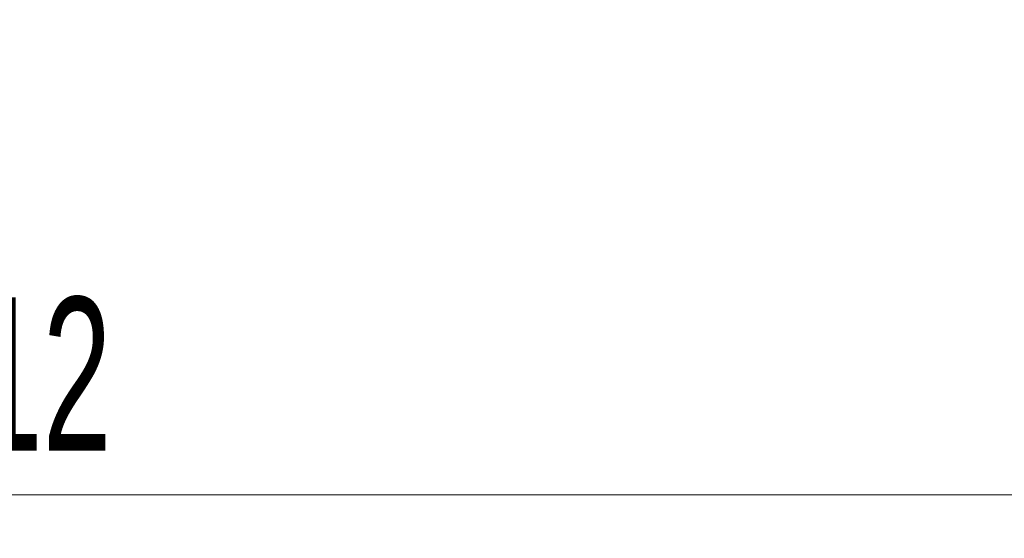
# Model space of a CAD drawing. Header units: millimetres. Extents: x 8 to 290, y 2 to 202.
# Tile 81 of 189: x 86 to 103, y 159 to 168. Entities that reach past the tile are written whole.
import ezdxf

# ---------------------------------------------------------------- set-up
doc = ezdxf.new("R2010")
doc.units = ezdxf.units.MM
doc.styles.add('SLDTEXTSTYLE2', font='TXT', dxfattribs={"width": 0.605})
doc.dimstyles.new('SLDDIMSTYLE2', dxfattribs={"dimtxt": 2.568319, "dimasz": 3, "dimexe": 0, "dimexo": 0.0625, "dimgap": 0.64208, "dimtad": 1, "dimlfac": 20, "dimrnd": 1e-09, "dimzin": 12, "dimdsep": 46, "dimtxsty": 'SLDTEXTSTYLE2', "dimsah": 1, "dimcen": 0.09, "dimadec": 0, "dimazin": 3, "dimtfac": 1, "dimtofl": 0, "dimtmove": 0, "dimatfit": 3, "dimfxl": 1, "dimfrac": 2, "dimtolj": 1, "dimtzin": 12, "dimarcsym": 0})

# ---------------------------------------------------------------- blocks, each defined once
blk = doc.blocks.new('_D_3')
at = {"color": 7, "linetype": 'Continuous', "lineweight": 0}
blk.add_line((33.892, 159.579), (139.492, 159.579), dxfattribs=at)
at = {"color": 7, "linetype": 'Continuous', "lineweight": 18}
for points in [[(33.892, 159.579), (36.892, 158.829), (36.892, 160.329)], [(139.492, 159.579), (136.492, 160.329), (136.492, 158.829)]]:
    blk.add_solid(points, dxfattribs=at)
at = {"color": 7, "linetype": 'Continuous', "lineweight": 18, "insert": (82.772, 162.99), "char_height": 2.6458, "attachment_point": 1, "style": 'SLDTEXTSTYLE2'}
blk.add_mtext('2112', dxfattribs=at)

msp = doc.modelspace()

# ---------------------------------------------------------------- dimensions: what is measured, and where the dimension line sits
at = {"color": 7, "linetype": 'Continuous', "lineweight": 18}
dim = msp.add_linear_dim(base=(139.49172, 159.57894), p1=(33.89172, 175.63584), p2=(139.49172, 175.63584), dimstyle='SLDDIMSTYLE2', dxfattribs=at)
dim.commit()
dim.dimension.update_dxf_attribs({"geometry": '_D_3', "text_midpoint": (86.69172, 159.57894), "dimtype": 160})

doc.saveas('drawing.dxf')
